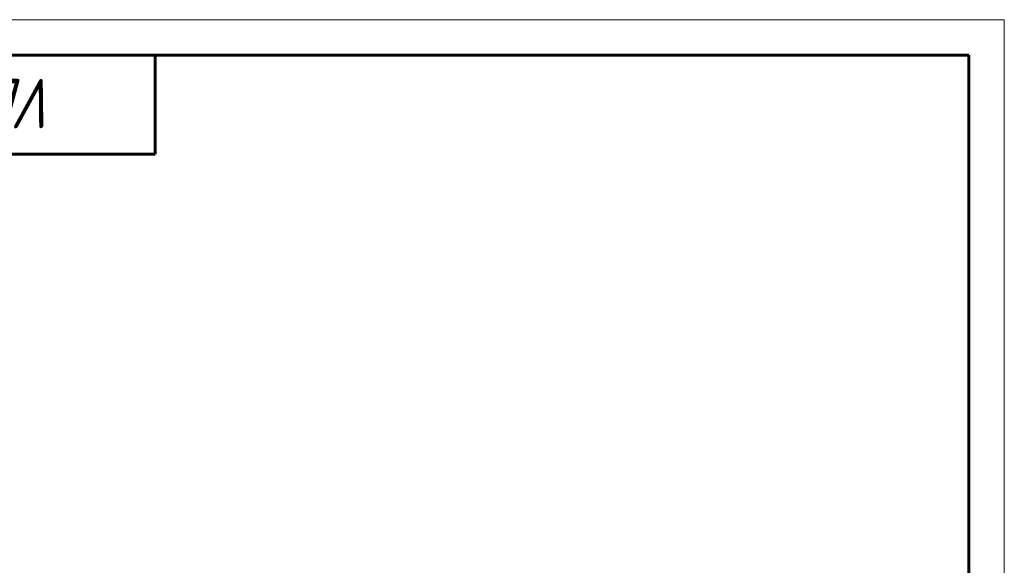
# Model space of a CAD drawing. Header units: millimetres. Extents: x 0 to 210, y 0 to 297.
# Tile 10 of 10: x 71 to 210, y 220 to 297. Entities that reach past the tile are written whole.
import ezdxf

# ---------------------------------------------------------------- set-up
doc = ezdxf.new("R2010")
doc.units = ezdxf.units.MM
doc.linetypes.add('K5LT_BASIC', pattern=[0])
doc.linetypes.add('K5LT_THIN', pattern=[0])
doc.styles.add('KTEXTSTYLE', font='txt', dxfattribs={"width": 0.96, "height": 5})

# ---------------------------------------------------------------- blocks, each defined once
blk = doc.blocks.new('U14')
at = {"color": 7, "linetype": 'K5LT_THIN', "lineweight": 18, "true_color": 0xffffff}
for p, q in [((0, 297), (210, 297)), ((210, 297), (210, 0))]:
    blk.add_line(p, q, dxfattribs=at)
at = {"color": 143, "linetype": 'K5LT_BASIC', "lineweight": 60, "true_color": 0x33acca}
for p, q in [((20, 292), (205, 292)), ((90, 292), (90, 278)), ((205, 292), (205, 5)), ((90, 278), (20, 278))]:
    blk.add_line(p, q, dxfattribs=at)
at = {"color": 7, "insert": (76.37, 281.64), "char_height": 7, "attachment_point": 1, "rotation": 180, "style": 'KTEXTSTYLE'}
blk.add_mtext('\\fArial|b0|c204|p34;\\H5.0;\\W1.000;\\Q15;\\fGOST Type AU|b0|i0|c204|p34;\\Q15;\\W0.960;\\H7.00;VB0000P-T', dxfattribs=at)

msp = doc.modelspace()

# ---------------------------------------------------------------- block references
msp.add_blockref('U14', (0, 0))

doc.saveas('drawing.dxf')
